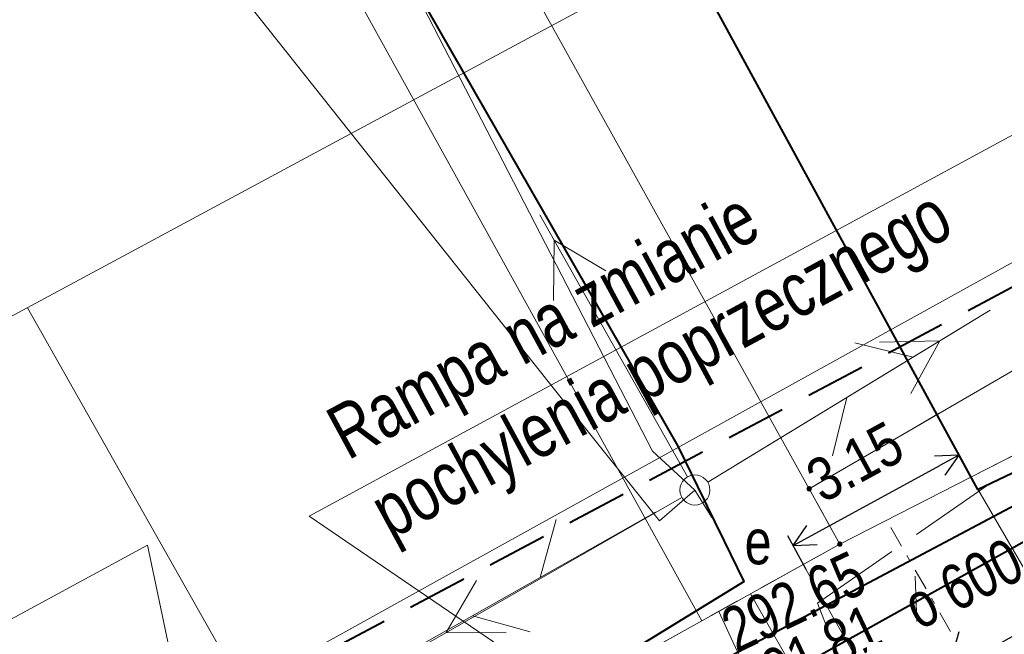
# Model space of a CAD drawing. Header units: metres. Extents: x 7437415 to 7437762, y 5556624 to 5556902.
# Tile 22 of 41: x 7437597 to 7437613, y 5556732 to 5556742. Entities that reach past the tile are written whole.
import ezdxf
from ezdxf import colors
from ezdxf.entities.mleader import LeaderData, LeaderLine
from ezdxf.math import Vec2, Vec3

# ---------------------------------------------------------------- set-up
doc = ezdxf.new("R2010")
doc.units = ezdxf.units.M
doc.header["$MEASUREMENT"] = 0
for name, pattern in [('DGN Style 2', [6.14715, 3.68829, -2.45886]), ('DGN Style 4', [0.717182, 0.358367, -0.179184, 0.000447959, -0.179184]), ('EGBU01-500', [1, 0.5, -0.5]), ('KTCR02-500', [1.5, 1, -0.5]), ('KTJZ01-500', [2, 1.5, -0.5])]:
    doc.linetypes.add(name, pattern=pattern)
doc.layers.get('0').update_dxf_attribs({"color": 250, "lineweight": 5})
for name, color, linetype, lineweight in [('203-Punkt załamania granicy działki nie stabilizowany', 7, 'Continuous', 5), ('510-Podpora jednosłupowa symb.-STPOW', 7, 'Continuous', 5), ('521-Kierunek linii-STPOW', 7, 'Continuous', 5), ('BUIB02_01', 250, 'Continuous', 5), ('BUIB05_01', 250, 'Continuous', 5), ('D_krawedz swobodna jezdni', 7, 'DGN Style 2', 20), ('D_obrzeze', 7, 'Continuous', 20), ('D_opisy', 7, 'Continuous', 13), ('D_osie', 1, 'DGN Style 4', 20), ('D_plantowanie', 102, 'DGN Style 2', 20), ('D_pobocze', 7, 'Continuous', 13), ('D_wymiary', 7, 'Continuous', 13), ('EGBD03', 250, 'Continuous', 5), ('EGBP04_03', 250, 'Continuous', 5), ('EGBU01', 250, 'Continuous', 5), ('Elektryka_opisy_kabli', 7, 'Continuous', 13), ('KTJZ01', 250, 'Continuous', 5), ('KTOK05_01', 250, 'Continuous', 5), ('MPZP', 250, 'Continuous', 5), ('rzedne dla projektanta', 250, 'Continuous', 5), ('SUPE', 250, 'Continuous', 5), ('SUPE04', 250, 'Continuous', 5), ('SUPE_01', 250, 'Continuous', 5), ('SUPG_01', 250, 'Continuous', 5), ('SUPT01', 250, 'Continuous', 5), ('SUPT_01', 250, 'Continuous', 5), ('SUSM04_01_E', 250, 'Continuous', 5), ('SUSM04_01_T', 250, 'Continuous', 5), ('SUUS17_01_E', 250, 'Continuous', 5), ('Warstwa 14', 250, 'Continuous', 5)]:
    doc.layers.add(name, color=color, linetype=linetype, lineweight=lineweight)
doc.styles.add('ROMANS', font='arial.ttf', dxfattribs={"width": 0.8})
doc.styles.get("Standard").update_dxf_attribs({"font": 'txt.shx', "width": 0.75})
doc.styles.add('STYL_ARIAL', font='simplex.shx', dxfattribs={"width": 0.75, "oblique": 0.1})
doc.styles.add('Style-Arial Narrow', font='ARIALN.TTF')
doc.linetypes.add('KTOK05_01-500', pattern='A,3.75,[13,dgnlstyle-rozp_2015.shx,S=0.002778,R=0,X=0,Y=0],3.75', length=7.5)
doc.dimstyles.new('1-500', dxfattribs={"dimscale": 10, "dimtxt": 0.2, "dimasz": 0.07, "dimexe": 0, "dimexo": 0, "dimgap": 0.05, "dimtad": 1, "dimdec": 1, "dimzin": 0, "dimtxsty": 'ROMANS', "dimblk": 'ARCHTICK', "dimcen": 0.1, "dimclrt": 256, "dimadec": 0, "dimazin": 0, "dimtfac": 0.666667, "dimtdec": 1, "dimtofl": 0, "dimtmove": 1, "dimatfit": 2, "dimfxl": 0, "dimtolj": 1, "dimtzin": 0, "dimarcsym": 0})

# ---------------------------------------------------------------- blocks, each defined once
blk = doc.blocks.new('203')
at = {"layer": '203-Punkt załamania granicy działki nie stabilizowany', "linetype": 'Continuous', "lineweight": 13}
h = blk.add_hatch(color=96, dxfattribs=at)
edge = h.paths.add_edge_path()
edge.add_arc((0, 0), 0.45, 0, 360)
blk = doc.blocks.new('510')
at = {"layer": '510-Podpora jednosłupowa symb.-STPOW', "color": 0, "linetype": 'Continuous', "lineweight": 13}
blk.add_circle((0, 0), 2.5, dxfattribs=at)
blk = doc.blocks.new('521')
at = {"layer": '521-Kierunek linii-STPOW', "color": 30, "linetype": 'Continuous', "lineweight": 13}
for p, q in [((42.5, 0), (35.43, 7.07)), ((7.5, 0), (57.5, 0)), ((29.57, 0), (22.5, -7.07))]:
    blk.add_line(p, q, dxfattribs=at)
blk = doc.blocks.new('SUPE04')
at = {"layer": 'SUPE04', "color": 1, "linetype": 'Continuous', "lineweight": 13}
blk.add_line((5.25, 0), (0.25, 0), dxfattribs=at)
at = {"layer": 'SUPE04', "color": 1, "linetype": 'Continuous', "lineweight": 13, "flags": 128}
blk.add_lwpolyline([(3.9, 0.5), (4.766, 0), (3.9, -0.5)], dxfattribs=at)
blk = doc.blocks.new('SUUS17_01')
at = {"color": 250, "linetype": 'Continuous', "lineweight": 13}
blk.add_wipeout([(-0.5, 0.25), (0.5, 0.25), (0.5, -0.25), (-0.5, -0.25)], dxfattribs=at).dxf.layer = 'SUUS17_01_E'
blk = doc.blocks.new('_Oblique')
at = {"color": 0, "linetype": 'ByBlock', "lineweight": -2}
blk.add_line((-5, -5), (5, 5), dxfattribs=at)
blk = doc.blocks.new('TerminatorOpen')
at = {"color": 0, "linetype": 'ByBlock', "lineweight": -2}
for q in [(-1, 0.5), (-1, 0), (-1, -0.5)]:
    blk.add_line((0, 0), q, dxfattribs=at)
blk = doc.blocks.new('*D58')
at = {"layer": 'D_wymiary', "color": 0, "lineweight": -2}
for p, q in [((7437612.925, 5556734.621), (7437612.622, 5556735.178)), ((7437610.268, 5556733.69), (7437612.392, 5556734.847)), ((7437610.169, 5556733.119), (7437609.865, 5556733.676))]:
    blk.add_line(p, q, dxfattribs=at)
at = {"layer": 'Defpoints', "color": 0}
for p in [(7437612.708, 5556735.019), (7437613.011, 5556734.463), (7437610.255, 5556732.961)]:
    blk.add_point(p, dxfattribs=at)
at = {"layer": 'D_wymiary', "color": 0, "lineweight": -2, "xscale": 0.36, "yscale": 0.36, "zscale": 0.36}
for p, rotation in [((7437612.708, 5556735.019), 28.57741465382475), ((7437609.952, 5556733.518), 208.5774146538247)]:
    blk.add_blockref('TerminatorOpen', p, dxfattribs=dict(at, rotation=rotation))
at = {"layer": 'D_wymiary', "insert": (7437610.982, 5556734.908), "char_height": 0.72, "attachment_point": 5, "rotation": 28.5774, "style": 'Style-Arial Narrow'}
blk.add_mtext('3.15', dxfattribs=at)

msp = doc.modelspace()

# ---------------------------------------------------------------- linework, layer by layer
at = {"layer": 'D_krawedz swobodna jezdni'}
for p, q in [((7437612.907, 5556734.654), (7437614.826, 5556731.35)), ((7437610.119, 5556733.2), (7437612.071, 5556729.767))]:
    msp.add_line(p, q, dxfattribs=at)
at = {"layer": 'D_krawedz swobodna jezdni', "flags": 128}
msp.add_lwpolyline([(7437610.119, 5556733.2), (7437610.73, 5556733.54), (7437612.907, 5556734.654)], dxfattribs=at)
at = {"layer": 'D_opisy', "flags": 128}
msp.add_lwpolyline([(7437601.415, 5556723.093), (7437599.222, 5556733.521), (7437584.877, 5556725.743), (7437591.905, 5556717.952)], dxfattribs=at)
at = {"layer": 'D_osie'}
msp.add_line((7437614.198, 5556729.255), (7437611.513, 5556733.927), dxfattribs=at)
at = {"layer": 'D_plantowanie', "flags": 128}
msp.add_lwpolyline([(7437609.245, 5556732.714), (7437608.716, 5556732.42), (7437609.697, 5556730.312), (7437609.871, 5556728.813)], dxfattribs=at)
at = {"layer": 'D_pobocze', "flags": 128}
for points in [[(7437612.907, 5556734.654), (7437613.799, 5556735.11), (7437615.564, 5556732.07)], [(7437610.119, 5556733.2), (7437609.245, 5556732.714), (7437611.077, 5556729.491)]]:
    msp.add_lwpolyline(points, dxfattribs=at)
at = {"layer": 'EGBD03', "color": 96, "linetype": 'Continuous', "lineweight": 13, "flags": 128}
for points in [[(7437610.22, 5556734.46), (7437630.48, 5556746.22)], [(7437631.6, 5556744.22), (7437610.73, 5556733.54)], [(7437610.22, 5556734.46), (7437610.73, 5556733.54)]]:
    msp.add_lwpolyline(points, dxfattribs=at)
at = {"layer": 'EGBU01', "color": 96, "linetype": 'EGBU01-500', "lineweight": 13, "flags": 128}
for points in [[(7437610.22, 5556734.46), (7437630.48, 5556746.22)], [(7437630.48, 5556746.22), (7437610.22, 5556734.46)], [(7437610.73, 5556733.54), (7437610.22, 5556734.46)], [(7437610.22, 5556734.46), (7437610.73, 5556733.54)]]:
    msp.add_lwpolyline(points, dxfattribs=at)
at = {"layer": 'KTJZ01', "color": 7, "linetype": 'KTJZ01-500', "lineweight": 13, "flags": 128}
msp.add_lwpolyline([(7437610.36, 5556732.56), (7437613.5, 5556734.74), (7437614.84, 5556732.74), (7437615.69, 5556732.04), (7437616.36, 5556731.68), (7437617.04, 5556731.4), (7437617.31, 5556731.03), (7437610.73, 5556727.32), (7437610.52, 5556727.76), (7437611.26, 5556730.17), (7437610.36, 5556732.56)], close=True, dxfattribs=at)
at = {"layer": 'KTOK05_01', "color": 7, "linetype": 'KTOK05_01-500', "lineweight": 40, "flags": 128}
msp.add_lwpolyline([(7437609.14, 5556732.92), (7437598.93, 5556726.65)], dxfattribs=at)
at = {"layer": 'Warstwa 14', "color": 7, "linetype": 'Continuous', "lineweight": 13}
msp.add_line((7437612.008, 5556732.254), (7437611.984, 5556733.005), dxfattribs=at)

# ---------------------------------------------------------------- block references
at = {"layer": 'EGBP04_03', "color": 96, "linetype": 'Continuous', "lineweight": 13, "xscale": 0.1, "yscale": 0.1, "zscale": 0.1}
for p in [(7437610.22, 5556734.46), (7437610.73, 5556733.54)]:
    msp.add_blockref('203', p, dxfattribs=at)
at = {"layer": 'SUPE04', "color": 1, "linetype": 'Continuous', "lineweight": 13}
for rotation in [119.4100000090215, 31.35499999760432, 209.8210000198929]:
    msp.add_blockref('SUPE04', (7437608.32, 5556734.44), dxfattribs=dict(at, rotation=rotation))
at = {"layer": 'SUSM04_01_T', "color": 7, "linetype": 'Continuous', "lineweight": 13, "xscale": 0.1, "yscale": 0.1, "zscale": 0.1}
msp.add_blockref('510', (7437608.32, 5556734.44), dxfattribs=at)

# ---------------------------------------------------------------- texts
at = {"layer": 'rzedne dla projektanta', "color": 7, "linetype": 'Continuous', "lineweight": 0, "char_height": 0.75, "attachment_point": 7, "rotation": 25.4419, "line_spacing_factor": 0.6}
for s, insert in [('\\FWORKING_1250;\\H1x;\\W0.8; 292.65', (7437608.817, 5556731.614)), ('\\FWORKING_1250;\\H1x;\\W0.8; 291.81', (7437609.083, 5556730.73))]:
    msp.add_mtext(s, dxfattribs=dict(at, insert=insert))
at = {"layer": 'Warstwa 14', "color": 7, "linetype": 'Continuous', "lineweight": 13, "insert": (7437612.053, 5556732.095), "char_height": 0.75, "attachment_point": 7, "rotation": 26.3842, "line_spacing_factor": 0.6}
msp.add_mtext('\\FWORKING_1250;\\H1x;\\W0.8;o 600', dxfattribs=at)

# ---------------------------------------------------------------- dimensions: what is measured, and where the dimension line sits
at = {"layer": 'D_wymiary'}
dim = msp.add_linear_dim(base=(7437612.708, 5556735.019), p1=(7437610.255, 5556732.961), p2=(7437613.011, 5556734.463), angle=28.5774, text='3.15', dimstyle='1-500', override={"dimscale": 1, "dimtxt": 0.72, "dimasz": 0.36, "dimexe": 0.18, "dimexo": 0.18, "dimgap": 0.36, "dimdec": 2, "dimzin": 3, "dimtxsty": 'Style-Arial Narrow', "dimblk": 'TerminatorOpen', "dimcen": 0.36, "dimtdec": 2, "dimtofl": 1, "dimtmove": 0, "dimatfit": 1, "dimfrac": 2, "dimtolj": 0, "dimtzin": 3}, dxfattribs=at)
dim.commit()
dim.dimension.update_dxf_attribs({"geometry": '*D58', "text_midpoint": (7437610.982, 5556734.908)})

# ---------------------------------------------------------------- next in the draw order: block references
at = {"layer": 'SUUS17_01_E', "color": 7, "linetype": 'Continuous', "lineweight": 13, "rotation": 31.54090648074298}
msp.add_blockref('SUUS17_01', (7437608.6, 5556733.98), dxfattribs=at)

# ---------------------------------------------------------------- next in the draw order: linework, layer by layer
at = {"layer": 'BUIB02_01', "color": 212, "linetype": 'Continuous', "lineweight": 40, "flags": 128}
msp.add_lwpolyline([(7437471.018, 5556680.168), (7437490.105, 5556682.798), (7437506.941, 5556685.963), (7437514.516, 5556687.29), (7437530.92, 5556693.586), (7437543.72, 5556699.172), (7437579.76, 5556716.205), (7437631.582, 5556743.722), (7437615.039, 5556772.576)], dxfattribs=at)
at = {"layer": 'BUIB05_01', "color": 7, "linetype": 'Continuous', "lineweight": 40}
msp.add_line((7437615.48, 5556734.52), (7437609, 5556730.91), dxfattribs=at)
at = {"layer": 'D_obrzeze'}
msp.add_arc((7437439.812, 5557032.718), 348.5, 298.39337, 301.22152, dxfattribs=at)
at = {"layer": 'D_opisy', "flags": 128}
msp.add_lwpolyline([(7437617.73, 5556732.149), (7437616.253, 5556741.781), (7437601.909, 5556734.004), (7437610.566, 5556728.1)], dxfattribs=at)
at = {"layer": 'EGBD03', "color": 96, "linetype": 'Continuous', "lineweight": 13}
msp.add_line((7437608.437, 5556732.265), (7437592.644, 5556760.842), dxfattribs=at)
at = {"layer": 'EGBD03', "color": 96, "linetype": 'Continuous', "lineweight": 13, "flags": 128}
for points in [[(7437610.22, 5556734.46), (7437594.896, 5556762.022)], [(7437610.73, 5556733.54), (7437592.85, 5556723.6)]]:
    msp.add_lwpolyline(points, dxfattribs=at)
at = {"layer": 'EGBU01', "color": 96, "linetype": 'EGBU01-500', "lineweight": 13, "flags": 128}
for points in [[(7437592.85, 5556723.6), (7437610.73, 5556733.54)], [(7437610.73, 5556733.54), (7437592.85, 5556723.6)]]:
    msp.add_lwpolyline(points, dxfattribs=at)
at = {"layer": 'KTOK05_01', "color": 7, "linetype": 'KTOK05_01-500', "lineweight": 40, "flags": 128}
for points in [[(7437609.14, 5556732.92), (7437608.04, 5556735.17), (7437593.158, 5556761.111)], [(7437602.283, 5556754.159), (7437613.018, 5556734.451), (7437614.87, 5556735.33), (7437623.56, 5556739.74)]]:
    msp.add_lwpolyline(points, dxfattribs=at)
at = {"layer": 'MPZP', "color": 212, "linetype": 'KTCR02-500', "lineweight": 40, "flags": 128}
msp.add_lwpolyline([(7437738.295, 5556803.984), (7437715.191, 5556791.784), (7437661.349, 5556763.226), (7437574.511, 5556717.006), (7437530.05, 5556696.506), (7437525.798, 5556698.029), (7437514.19, 5556719.761)], dxfattribs=at)
at = {"layer": 'SUPE', "color": 1, "linetype": 'Continuous', "lineweight": 13, "flags": 128}
msp.add_lwpolyline([(7437608.6, 5556733.98), (7437608.32, 5556734.44)], dxfattribs=at)
at = {"layer": 'SUPE_01', "color": 1, "linetype": 'Continuous', "lineweight": 13, "flags": 128}
for points in [[(7437608.32, 5556734.44), (7437607.617, 5556735.084), (7437595.262, 5556759.021), (7437599.147, 5556762.084)], [(7437588.197, 5556758.513), (7437606.332, 5556735.677), (7437607.733, 5556733.927), (7437608.32, 5556734.44)]]:
    msp.add_lwpolyline(points, dxfattribs=at)
at = {"layer": 'SUPG_01', "color": 52, "linetype": 'Continuous', "lineweight": 13}
msp.add_line((7437616.425, 5556703.555), (7437597.224, 5556737.471), dxfattribs=at)
at = {"layer": 'SUPG_01', "color": 52, "linetype": 'Continuous', "lineweight": 13, "flags": 128}
msp.add_lwpolyline([(7437505.33, 5556697.53), (7437509.719, 5556697.926), (7437522.113, 5556702.608), (7437540.72, 5556710.32), (7437572.53, 5556724.178), (7437601.779, 5556739.923), (7437624.775, 5556752.295)], dxfattribs=at)
at = {"layer": 'SUPT_01', "color": 30, "linetype": 'Continuous', "lineweight": 13, "flags": 128}
msp.add_lwpolyline([(7437624.834, 5556744.449), (7437603.973, 5556732.899), (7437579.114, 5556719.1), (7437574.314, 5556716.425), (7437544.39, 5556702.175), (7437531.441, 5556696.093), (7437491.469, 5556686.466), (7437485.362, 5556685.024)], dxfattribs=at)

# ---------------------------------------------------------------- next in the draw order: block references
at = {"layer": 'SUPT01', "color": 30, "linetype": 'Continuous', "lineweight": 13, "xscale": 0.1, "yscale": 0.1, "zscale": 0.1}
for rotation in [31.355, 209.493]:
    msp.add_blockref('521', (7437608.32, 5556734.44), dxfattribs=dict(at, rotation=rotation))
at = {"layer": 'SUSM04_01_E', "color": 7, "linetype": 'Continuous', "lineweight": 13, "xscale": 0.1, "yscale": 0.1, "zscale": 0.1}
msp.add_blockref('510', (7437608.32, 5556734.44), dxfattribs=at)

# ---------------------------------------------------------------- next in the draw order: texts
at = {"layer": 'D_opisy', "insert": (7437602.123, 5556735.718), "char_height": 0.9, "attachment_point": 1, "rotation": 28.4667}
msp.add_mtext('\\fArial|b0|i0|c238238|p39;Rampa na zmianie\\Ppochylenia poprzecznego', dxfattribs=at)
at = {"layer": 'SUUS17_01_E', "color": 7, "linetype": 'Continuous', "lineweight": 13, "insert": (7437609.148, 5556733.194), "char_height": 0.75, "attachment_point": 7, "line_spacing_factor": 0.6}
msp.add_mtext('\\FWORKING;\\H1x;\\W0.8;e', dxfattribs=at)

# ---------------------------------------------------------------- next in the draw order: leaders
at = {"layer": 'Elektryka_opisy_kabli', "linetype": 'Continuous', "lineweight": 13}
ml = msp.add_multileader_mtext('Standard', dxfattribs=at)
ml.set_content('{\\fArial|b0|i0|c238|p34;\\W1;Kabel pod wjazdami \\Pchronić w rurze \\PDVK ɸ75 niebieskiej}', color=256, style='STYL_ARIAL')
ml.set_leader_properties()
ml.set_arrow_properties(name='OBLIQUE')
ml.build(insert=Vec2(0, 0))
ml.multileader.update_dxf_attribs({"text_left_attachment_type": 5, "text_right_attachment_type": 5, "dogleg_length": 0.36, "arrow_head_size": 0.1})
ctx = ml.context
ctx.base_point, ctx.char_height, ctx.arrow_head_size, ctx.landing_gap_size, ctx.plane_origin = Vec3(7437605.671, 5556749.379), 1, 0.1, 0.09, Vec3(7437546.822, 5556721.11)
ctx.left_attachment, ctx.right_attachment, ctx.text_align_type = 5, 5, 2
notes = []
notes.append((ctx, [(1, (1, 1, 0), (7437618.518, 5556749.379), (-1, 0), 0.36, [(1, [(7437612.519, 5556731.399), (7437631.489, 5556742.073)], 0, [])])]))
ctx.mtext.insert, ctx.mtext.alignment, ctx.mtext.line_spacing_style, ctx.mtext.flow_direction = Vec3(7437618.068, 5556754.045), 3, 2, 5
ctx.mtext.has_bg_fill, ctx.mtext.bg_color, ctx.mtext.bg_scale_factor, ctx.mtext.bg_transparency, ctx.mtext.use_window_bg_color = 1, -1027028792, 1.5, 0, 1
for ctx, leaders in notes:
    for number, flags, end, landing, length, lines in leaders:
        leader = LeaderData()
        leader.index, (leader.has_last_leader_line, leader.has_dogleg_vector, leader.attachment_direction) = number, flags
        leader.last_leader_point, leader.dogleg_vector, leader.dogleg_length = Vec3(end), Vec3(landing), length
        for number, points, colour, breaks in lines:
            line = LeaderLine()
            line.index, line.vertices, line.color, line.breaks = number, Vec3.list(points), colors.encode_raw_color(colour), breaks
            leader.lines.append(line)
        ctx.leaders.append(leader)

doc.saveas('drawing.dxf')
